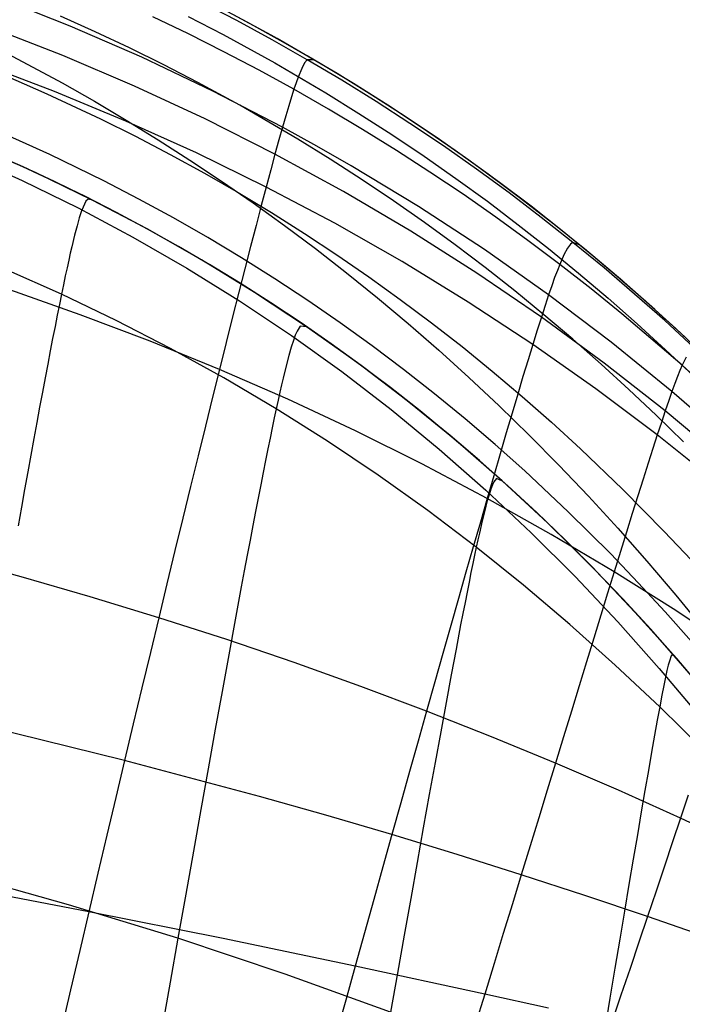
# Model space of a CAD drawing. Header units: millimetres. Extents: x -58 to 58, y -58 to 57.
# Tile 35 of 102: x 2.88 to 11.54, y -47.94 to -35.06. Entities that reach past the tile are written whole.
import ezdxf

# ---------------------------------------------------------------- set-up
doc = ezdxf.new("R2010")
doc.units = ezdxf.units.MM
doc.header["$MEASUREMENT"] = 0
doc.layers.add('Predefinito', color=5, linetype='Continuous')

msp = doc.modelspace()

# ---------------------------------------------------------------- linework, layer by layer
at = {"layer": 'Predefinito', "extrusion": (0.900389, -0.435087, 0)}
msp.add_lwpolyline([(-30.024, 320), (-30.002, 320), (-29.979, 319.999), (-29.957, 319.998), (-29.934, 319.996), (-29.911, 319.994), (-29.888, 319.991), (-29.865, 319.987), (-29.842, 319.983), (-29.819, 319.979), (-29.795, 319.974), (-29.772, 319.968), (-29.749, 319.961), (-29.725, 319.954), (-29.702, 319.947), (-29.679, 319.939), (-29.656, 319.93), (-29.633, 319.92), (-29.61, 319.91), (-29.587, 319.9), (-29.564, 319.888), (-29.542, 319.876), (-29.52, 319.864), (-29.498, 319.851), (-29.477, 319.837), (-29.455, 319.823), (-29.434, 319.808), (-29.414, 319.792), (-29.393, 319.776), (-29.374, 319.76), (-29.354, 319.743), (-29.335, 319.725), (-29.317, 319.707), (-29.299, 319.689), (-29.281, 319.67), (-29.264, 319.65), (-29.247, 319.63), (-29.231, 319.61), (-29.216, 319.589), (-29.201, 319.568), (-29.187, 319.547), (-29.173, 319.526), (-29.16, 319.504), (-29.147, 319.482), (-29.135, 319.459), (-29.124, 319.437), (-29.113, 319.414), (-29.103, 319.391), (-29.094, 319.368), (-29.085, 319.345), (-29.077, 319.322), (-29.069, 319.298), (-29.062, 319.275), (-29.056, 319.252), (-29.05, 319.229), (-29.045, 319.205), (-29.04, 319.182), (-29.036, 319.159), (-29.033, 319.136), (-29.03, 319.113), (-29.028, 319.09), (-29.026, 319.067), (-29.025, 319.045), (-29.024, 319.022), (-29.024, 319)], dxfattribs=at)
at = {"layer": 'Predefinito', "extrusion": (0.883672, -0.468106, 0)}
msp.add_lwpolyline([(-29.27, 320), (-29.248, 320), (-29.226, 319.999), (-29.203, 319.998), (-29.18, 319.996), (-29.158, 319.994), (-29.135, 319.991), (-29.112, 319.987), (-29.088, 319.983), (-29.065, 319.979), (-29.042, 319.974), (-29.018, 319.968), (-28.995, 319.961), (-28.972, 319.954), (-28.949, 319.947), (-28.925, 319.939), (-28.902, 319.93), (-28.879, 319.92), (-28.856, 319.91), (-28.834, 319.9), (-28.811, 319.888), (-28.789, 319.876), (-28.767, 319.864), (-28.745, 319.851), (-28.723, 319.837), (-28.702, 319.823), (-28.681, 319.808), (-28.66, 319.792), (-28.64, 319.776), (-28.62, 319.76), (-28.601, 319.743), (-28.582, 319.725), (-28.563, 319.707), (-28.545, 319.689), (-28.528, 319.67), (-28.51, 319.65), (-28.494, 319.63), (-28.478, 319.61), (-28.462, 319.589), (-28.448, 319.568), (-28.433, 319.547), (-28.42, 319.526), (-28.406, 319.504), (-28.394, 319.482), (-28.382, 319.459), (-28.371, 319.437), (-28.36, 319.414), (-28.35, 319.391), (-28.341, 319.368), (-28.332, 319.345), (-28.323, 319.322), (-28.316, 319.298), (-28.309, 319.275), (-28.303, 319.252), (-28.297, 319.229), (-28.292, 319.205), (-28.287, 319.182), (-28.283, 319.159), (-28.28, 319.136), (-28.277, 319.113), (-28.274, 319.09), (-28.273, 319.067), (-28.271, 319.045), (-28.271, 319.022), (-28.27, 319)], dxfattribs=at)
at = {"layer": 'Predefinito'}
for points in [[(11.558, -40.582), (11.205, -40.236), (10.846, -39.897), (10.482, -39.565), (10.112, -39.239), (9.736, -38.921), (9.355, -38.609), (8.967, -38.304), (8.574, -38.006), (8.175, -37.715), (7.769, -37.431), (7.358, -37.155), (6.94, -36.886), (6.517, -36.624), (5.76, -36.183), (5.21, -35.883), (4.766, -35.653), (4.319, -35.433), (3.87, -35.22), (3.417, -35.016)], [(11.582, -39.216), (11.185, -38.852), (10.785, -38.499), (10.381, -38.157), (9.975, -37.825), (9.567, -37.503), (9.156, -37.192), (8.742, -36.891), (8.326, -36.6), (7.908, -36.319), (7.488, -36.048), (7.066, -35.787), (6.642, -35.535), (6.217, -35.293), (5.79, -35.059)], [(2.533, -35.725), (3.239, -36.031), (3.938, -36.358), (4.397, -36.587), (4.85, -36.824), (5.297, -37.07), (5.738, -37.324), (6.174, -37.586), (6.604, -37.857), (7.028, -38.136), (7.446, -38.424), (7.858, -38.72), (8.265, -39.025), (8.666, -39.337), (9.061, -39.659), (9.45, -39.988), (9.834, -40.326), (10.212, -40.672), (10.768, -41.206), (11.308, -41.754), (11.659, -42.127)], [(11.848, -43.856), (11.488, -43.434), (11.125, -43.024), (10.758, -42.627), (10.389, -42.242), (10.017, -41.869), (9.642, -41.508), (9.265, -41.159), (8.885, -40.821), (8.502, -40.495), (8.117, -40.179), (7.73, -39.874), (7.34, -39.58), (6.948, -39.297), (6.554, -39.023), (6.158, -38.76), (5.76, -38.506), (5.36, -38.262), (4.959, -38.027), (4.555, -37.802), (4.15, -37.585), (3.743, -37.377), (3.335, -37.178), (2.925, -36.987), (2.102, -36.629)], [(11.857, -43.866), (11.496, -43.444), (11.133, -43.033), (10.766, -42.636), (10.397, -42.25), (10.025, -41.877), (9.65, -41.516), (9.272, -41.166), (8.892, -40.828), (8.509, -40.501), (8.124, -40.185), (7.737, -39.88), (7.347, -39.585), (6.955, -39.301), (6.561, -39.028), (6.164, -38.764), (5.766, -38.51), (5.366, -38.266), (4.964, -38.031), (4.561, -37.805), (4.155, -37.588), (3.748, -37.38), (3.34, -37.18), (2.93, -36.989), (2.106, -36.631)], [(18.577, -54.286), (13.926, -46.656), (13.472, -45.98), (13, -45.317), (12.508, -44.668), (11.998, -44.034), (11.471, -43.414), (10.926, -42.808), (10.365, -42.218), (9.786, -41.646), (9.191, -41.093), (8.576, -40.557), (7.945, -40.042), (7.297, -39.548), (6.633, -39.077), (5.953, -38.628), (5.259, -38.202), (4.551, -37.799), (3.83, -37.421), (3.097, -37.066), (2.353, -36.735)]]:
    msp.add_lwpolyline(points, dxfattribs=at)
at = {"layer": 'Predefinito', "extrusion": (0.874697, -0.484669, 0)}
msp.add_lwpolyline([(-28.857, 320), (-28.835, 320), (-28.813, 319.999), (-28.79, 319.998), (-28.767, 319.996), (-28.745, 319.994), (-28.722, 319.991), (-28.698, 319.987), (-28.675, 319.983), (-28.652, 319.979), (-28.629, 319.974), (-28.605, 319.968), (-28.582, 319.961), (-28.559, 319.954), (-28.535, 319.947), (-28.512, 319.939), (-28.489, 319.93), (-28.466, 319.92), (-28.443, 319.91), (-28.421, 319.9), (-28.398, 319.888), (-28.376, 319.876), (-28.353, 319.864), (-28.332, 319.851), (-28.31, 319.837), (-28.289, 319.823), (-28.268, 319.808), (-28.247, 319.792), (-28.227, 319.776), (-28.207, 319.76), (-28.188, 319.743), (-28.169, 319.725), (-28.15, 319.707), (-28.132, 319.689), (-28.114, 319.67), (-28.097, 319.65), (-28.081, 319.63), (-28.065, 319.61), (-28.049, 319.589), (-28.035, 319.568), (-28.02, 319.547), (-28.007, 319.526), (-27.993, 319.504), (-27.981, 319.482), (-27.969, 319.459), (-27.958, 319.437), (-27.947, 319.414), (-27.937, 319.391), (-27.927, 319.368), (-27.919, 319.345), (-27.91, 319.322), (-27.903, 319.298), (-27.896, 319.275), (-27.889, 319.252), (-27.884, 319.229), (-27.879, 319.205), (-27.874, 319.182), (-27.87, 319.159), (-27.866, 319.136), (-27.864, 319.113), (-27.861, 319.09), (-27.859, 319.067), (-27.858, 319.045), (-27.857, 319.022), (-27.857, 319)], dxfattribs=at)
at = {"layer": 'Predefinito', "extrusion": (0.87239, -0.48881, 0)}
msp.add_lwpolyline([(-28.75, 320), (-28.728, 320), (-28.706, 319.999), (-28.683, 319.998), (-28.66, 319.996), (-28.637, 319.994), (-28.615, 319.991), (-28.591, 319.987), (-28.568, 319.983), (-28.545, 319.979), (-28.522, 319.974), (-28.498, 319.968), (-28.475, 319.961), (-28.452, 319.954), (-28.428, 319.947), (-28.405, 319.939), (-28.382, 319.93), (-28.359, 319.92), (-28.336, 319.91), (-28.313, 319.9), (-28.291, 319.888), (-28.269, 319.876), (-28.246, 319.864), (-28.225, 319.851), (-28.203, 319.837), (-28.182, 319.823), (-28.161, 319.808), (-28.14, 319.792), (-28.12, 319.776), (-28.1, 319.76), (-28.081, 319.743), (-28.062, 319.725), (-28.043, 319.707), (-28.025, 319.689), (-28.007, 319.67), (-27.99, 319.65), (-27.974, 319.63), (-27.958, 319.61), (-27.942, 319.589), (-27.928, 319.568), (-27.913, 319.547), (-27.899, 319.526), (-27.886, 319.504), (-27.874, 319.482), (-27.862, 319.459), (-27.851, 319.437), (-27.84, 319.414), (-27.83, 319.391), (-27.82, 319.368), (-27.812, 319.345), (-27.803, 319.322), (-27.796, 319.298), (-27.789, 319.275), (-27.782, 319.252), (-27.777, 319.229), (-27.771, 319.205), (-27.767, 319.182), (-27.763, 319.159), (-27.759, 319.136), (-27.757, 319.113), (-27.754, 319.09), (-27.752, 319.067), (-27.751, 319.045), (-27.75, 319.022), (-27.75, 319)], dxfattribs=at)
at = {"layer": 'Predefinito', "extrusion": (0.870061, -0.492944, 0)}
msp.add_lwpolyline([(-28.642, 320), (-28.62, 320), (-28.597, 319.999), (-28.575, 319.998), (-28.552, 319.996), (-28.529, 319.994), (-28.506, 319.991), (-28.483, 319.987), (-28.46, 319.983), (-28.437, 319.979), (-28.413, 319.974), (-28.39, 319.968), (-28.367, 319.961), (-28.343, 319.954), (-28.32, 319.947), (-28.297, 319.939), (-28.274, 319.93), (-28.251, 319.92), (-28.228, 319.91), (-28.205, 319.9), (-28.183, 319.888), (-28.16, 319.876), (-28.138, 319.864), (-28.116, 319.851), (-28.095, 319.837), (-28.073, 319.823), (-28.052, 319.808), (-28.032, 319.792), (-28.012, 319.776), (-27.992, 319.76), (-27.972, 319.743), (-27.953, 319.725), (-27.935, 319.707), (-27.917, 319.689), (-27.899, 319.67), (-27.882, 319.65), (-27.865, 319.63), (-27.849, 319.61), (-27.834, 319.589), (-27.819, 319.568), (-27.805, 319.547), (-27.791, 319.526), (-27.778, 319.504), (-27.765, 319.482), (-27.754, 319.459), (-27.742, 319.437), (-27.732, 319.414), (-27.721, 319.391), (-27.712, 319.368), (-27.703, 319.345), (-27.695, 319.322), (-27.687, 319.298), (-27.68, 319.275), (-27.674, 319.252), (-27.668, 319.229), (-27.663, 319.205), (-27.659, 319.182), (-27.655, 319.159), (-27.651, 319.136), (-27.648, 319.113), (-27.646, 319.09), (-27.644, 319.067), (-27.643, 319.045), (-27.642, 319.022), (-27.642, 319)], dxfattribs=at)
at = {"layer": 'Predefinito', "extrusion": (0.865339, -0.501188, 0)}
msp.add_lwpolyline([(-28.421, 320), (-28.399, 320), (-28.377, 319.999), (-28.354, 319.998), (-28.331, 319.996), (-28.308, 319.994), (-28.285, 319.991), (-28.262, 319.987), (-28.239, 319.983), (-28.216, 319.979), (-28.193, 319.974), (-28.169, 319.968), (-28.146, 319.961), (-28.123, 319.954), (-28.099, 319.947), (-28.076, 319.939), (-28.053, 319.93), (-28.03, 319.92), (-28.007, 319.91), (-27.984, 319.9), (-27.962, 319.888), (-27.939, 319.876), (-27.917, 319.864), (-27.895, 319.851), (-27.874, 319.837), (-27.853, 319.823), (-27.832, 319.808), (-27.811, 319.792), (-27.791, 319.776), (-27.771, 319.76), (-27.752, 319.743), (-27.733, 319.725), (-27.714, 319.707), (-27.696, 319.689), (-27.678, 319.67), (-27.661, 319.65), (-27.645, 319.63), (-27.629, 319.61), (-27.613, 319.589), (-27.598, 319.568), (-27.584, 319.547), (-27.57, 319.526), (-27.557, 319.504), (-27.545, 319.482), (-27.533, 319.459), (-27.522, 319.437), (-27.511, 319.414), (-27.501, 319.391), (-27.491, 319.368), (-27.482, 319.345), (-27.474, 319.322), (-27.467, 319.298), (-27.46, 319.275), (-27.453, 319.252), (-27.448, 319.229), (-27.442, 319.205), (-27.438, 319.182), (-27.434, 319.159), (-27.43, 319.136), (-27.427, 319.113), (-27.425, 319.09), (-27.423, 319.067), (-27.422, 319.045), (-27.421, 319.022), (-27.421, 319)], dxfattribs=at)
at = {"layer": 'Predefinito', "extrusion": (0.84562, -0.533785, 0)}
msp.add_lwpolyline([(-27.487, 320), (-27.464, 320), (-27.442, 319.999), (-27.419, 319.998), (-27.397, 319.996), (-27.374, 319.994), (-27.351, 319.991), (-27.328, 319.987), (-27.305, 319.983), (-27.281, 319.979), (-27.258, 319.974), (-27.235, 319.968), (-27.211, 319.961), (-27.188, 319.954), (-27.165, 319.947), (-27.142, 319.939), (-27.118, 319.93), (-27.095, 319.92), (-27.073, 319.91), (-27.05, 319.9), (-27.027, 319.888), (-27.005, 319.876), (-26.983, 319.864), (-26.961, 319.851), (-26.939, 319.837), (-26.918, 319.823), (-26.897, 319.808), (-26.876, 319.792), (-26.856, 319.776), (-26.836, 319.76), (-26.817, 319.743), (-26.798, 319.725), (-26.779, 319.707), (-26.761, 319.689), (-26.744, 319.67), (-26.727, 319.65), (-26.71, 319.63), (-26.694, 319.61), (-26.679, 319.589), (-26.664, 319.568), (-26.65, 319.547), (-26.636, 319.526), (-26.623, 319.504), (-26.61, 319.482), (-26.598, 319.459), (-26.587, 319.437), (-26.576, 319.414), (-26.566, 319.391), (-26.557, 319.368), (-26.548, 319.345), (-26.54, 319.322), (-26.532, 319.298), (-26.525, 319.275), (-26.519, 319.252), (-26.513, 319.229), (-26.508, 319.205), (-26.503, 319.182), (-26.499, 319.159), (-26.496, 319.136), (-26.493, 319.113), (-26.491, 319.09), (-26.489, 319.067), (-26.488, 319.045), (-26.487, 319.022), (-26.487, 319)], dxfattribs=at)
at = {"layer": 'Predefinito', "extrusion": (0.910155, -0.414268, 0)}
msp.add_lwpolyline([(-31.452, 320), (-31.474, 320), (-31.497, 319.999), (-31.519, 319.998), (-31.542, 319.996), (-31.565, 319.994), (-31.588, 319.991), (-31.611, 319.987), (-31.634, 319.983), (-31.657, 319.979), (-31.681, 319.974), (-31.704, 319.968), (-31.727, 319.961), (-31.751, 319.954), (-31.774, 319.947), (-31.797, 319.939), (-31.82, 319.93), (-31.843, 319.92), (-31.866, 319.91), (-31.889, 319.9), (-31.911, 319.888), (-31.934, 319.876), (-31.956, 319.864), (-31.978, 319.851), (-31.999, 319.837), (-32.021, 319.823), (-32.041, 319.808), (-32.062, 319.792), (-32.082, 319.776), (-32.102, 319.76), (-32.122, 319.743), (-32.141, 319.725), (-32.159, 319.707), (-32.177, 319.689), (-32.195, 319.67), (-32.212, 319.65), (-32.228, 319.63), (-32.244, 319.61), (-32.26, 319.589), (-32.275, 319.568), (-32.289, 319.547), (-32.303, 319.526), (-32.316, 319.504), (-32.328, 319.482), (-32.34, 319.459), (-32.352, 319.437), (-32.362, 319.414), (-32.372, 319.391), (-32.382, 319.368), (-32.391, 319.345), (-32.399, 319.322), (-32.406, 319.298), (-32.413, 319.275), (-32.42, 319.252), (-32.426, 319.229), (-32.431, 319.205), (-32.435, 319.182), (-32.439, 319.159), (-32.443, 319.136), (-32.446, 319.113), (-32.448, 319.09), (-32.45, 319.067), (-32.451, 319.045), (-32.452, 319.022), (-32.452, 319)], dxfattribs=at)
at = {"layer": 'Predefinito', "extrusion": (0.90591, -0.423469, 0)}
msp.add_lwpolyline([(-31.267, 320), (-31.289, 320), (-31.311, 319.999), (-31.334, 319.998), (-31.357, 319.996), (-31.38, 319.994), (-31.403, 319.991), (-31.426, 319.987), (-31.449, 319.983), (-31.472, 319.979), (-31.495, 319.974), (-31.519, 319.968), (-31.542, 319.961), (-31.565, 319.954), (-31.589, 319.947), (-31.612, 319.939), (-31.635, 319.93), (-31.658, 319.92), (-31.681, 319.91), (-31.704, 319.9), (-31.726, 319.888), (-31.749, 319.876), (-31.771, 319.864), (-31.793, 319.851), (-31.814, 319.837), (-31.835, 319.823), (-31.856, 319.808), (-31.877, 319.792), (-31.897, 319.776), (-31.917, 319.76), (-31.936, 319.743), (-31.955, 319.725), (-31.974, 319.707), (-31.992, 319.689), (-32.01, 319.67), (-32.027, 319.65), (-32.043, 319.63), (-32.059, 319.61), (-32.075, 319.589), (-32.09, 319.568), (-32.104, 319.547), (-32.118, 319.526), (-32.131, 319.504), (-32.143, 319.482), (-32.155, 319.459), (-32.166, 319.437), (-32.177, 319.414), (-32.187, 319.391), (-32.197, 319.368), (-32.205, 319.345), (-32.214, 319.322), (-32.221, 319.298), (-32.228, 319.275), (-32.235, 319.252), (-32.24, 319.229), (-32.246, 319.205), (-32.25, 319.182), (-32.254, 319.159), (-32.258, 319.136), (-32.261, 319.113), (-32.263, 319.09), (-32.265, 319.067), (-32.266, 319.045), (-32.267, 319.022), (-32.267, 319)], dxfattribs=at)
at = {"layer": 'Predefinito', "extrusion": (0.901548, -0.43268, 0)}
msp.add_lwpolyline([(-31.075, 320), (-31.097, 320), (-31.119, 319.999), (-31.142, 319.998), (-31.165, 319.996), (-31.187, 319.994), (-31.21, 319.991), (-31.233, 319.987), (-31.257, 319.983), (-31.28, 319.979), (-31.303, 319.974), (-31.327, 319.968), (-31.35, 319.961), (-31.373, 319.954), (-31.396, 319.947), (-31.42, 319.939), (-31.443, 319.93), (-31.466, 319.92), (-31.489, 319.91), (-31.511, 319.9), (-31.534, 319.888), (-31.556, 319.876), (-31.578, 319.864), (-31.6, 319.851), (-31.622, 319.837), (-31.643, 319.823), (-31.664, 319.808), (-31.685, 319.792), (-31.705, 319.776), (-31.725, 319.76), (-31.744, 319.743), (-31.763, 319.725), (-31.782, 319.707), (-31.8, 319.689), (-31.817, 319.67), (-31.834, 319.65), (-31.851, 319.63), (-31.867, 319.61), (-31.882, 319.589), (-31.897, 319.568), (-31.912, 319.547), (-31.925, 319.526), (-31.939, 319.504), (-31.951, 319.482), (-31.963, 319.459), (-31.974, 319.437), (-31.985, 319.414), (-31.995, 319.391), (-32.004, 319.368), (-32.013, 319.345), (-32.021, 319.322), (-32.029, 319.298), (-32.036, 319.275), (-32.042, 319.252), (-32.048, 319.229), (-32.053, 319.205), (-32.058, 319.182), (-32.062, 319.159), (-32.065, 319.136), (-32.068, 319.113), (-32.071, 319.09), (-32.072, 319.067), (-32.074, 319.045), (-32.074, 319.022), (-32.075, 319)], dxfattribs=at)
at = {"layer": 'Predefinito', "extrusion": (0.835285, -0.549817, 0)}
msp.add_lwpolyline([(-26.989, 320), (-26.967, 320), (-26.945, 319.999), (-26.922, 319.998), (-26.899, 319.996), (-26.877, 319.994), (-26.854, 319.991), (-26.83, 319.987), (-26.807, 319.983), (-26.784, 319.979), (-26.761, 319.974), (-26.737, 319.968), (-26.714, 319.961), (-26.691, 319.954), (-26.668, 319.947), (-26.644, 319.939), (-26.621, 319.93), (-26.598, 319.92), (-26.575, 319.91), (-26.553, 319.9), (-26.53, 319.888), (-26.508, 319.876), (-26.486, 319.864), (-26.464, 319.851), (-26.442, 319.837), (-26.421, 319.823), (-26.4, 319.808), (-26.379, 319.792), (-26.359, 319.776), (-26.339, 319.76), (-26.32, 319.743), (-26.301, 319.725), (-26.282, 319.707), (-26.264, 319.689), (-26.247, 319.67), (-26.229, 319.65), (-26.213, 319.63), (-26.197, 319.61), (-26.181, 319.589), (-26.167, 319.568), (-26.152, 319.547), (-26.139, 319.526), (-26.125, 319.504), (-26.113, 319.482), (-26.101, 319.459), (-26.09, 319.437), (-26.079, 319.414), (-26.069, 319.391), (-26.059, 319.368), (-26.051, 319.345), (-26.042, 319.322), (-26.035, 319.298), (-26.028, 319.275), (-26.021, 319.252), (-26.016, 319.229), (-26.011, 319.205), (-26.006, 319.182), (-26.002, 319.159), (-25.999, 319.136), (-25.996, 319.113), (-25.993, 319.09), (-25.992, 319.067), (-25.99, 319.045), (-25.99, 319.022), (-25.989, 319)], dxfattribs=at)
at = {"layer": 'Predefinito', "extrusion": (1, 0, 0)}
msp.add_lwpolyline([(-36.319, 319), (-36.319, 59.997)], dxfattribs=at)
at = {"layer": 'Predefinito', "extrusion": (0.824633, -0.565667, 0)}
msp.add_lwpolyline([(-26.472, 320), (-26.45, 320), (-26.428, 319.999), (-26.405, 319.998), (-26.382, 319.996), (-26.359, 319.994), (-26.336, 319.991), (-26.313, 319.987), (-26.29, 319.983), (-26.267, 319.979), (-26.244, 319.974), (-26.22, 319.968), (-26.197, 319.961), (-26.174, 319.954), (-26.15, 319.947), (-26.127, 319.939), (-26.104, 319.93), (-26.081, 319.92), (-26.058, 319.91), (-26.035, 319.9), (-26.013, 319.888), (-25.991, 319.876), (-25.968, 319.864), (-25.947, 319.851), (-25.925, 319.837), (-25.904, 319.823), (-25.883, 319.808), (-25.862, 319.792), (-25.842, 319.776), (-25.822, 319.76), (-25.803, 319.743), (-25.784, 319.725), (-25.765, 319.707), (-25.747, 319.689), (-25.729, 319.67), (-25.712, 319.65), (-25.696, 319.63), (-25.68, 319.61), (-25.664, 319.589), (-25.649, 319.568), (-25.635, 319.547), (-25.621, 319.526), (-25.608, 319.504), (-25.596, 319.482), (-25.584, 319.459), (-25.573, 319.437), (-25.562, 319.414), (-25.552, 319.391), (-25.542, 319.368), (-25.534, 319.345), (-25.525, 319.322), (-25.518, 319.298), (-25.511, 319.275), (-25.504, 319.252), (-25.499, 319.229), (-25.493, 319.205), (-25.489, 319.182), (-25.485, 319.159), (-25.481, 319.136), (-25.479, 319.113), (-25.476, 319.09), (-25.474, 319.067), (-25.473, 319.045), (-25.472, 319.022), (-25.472, 319)], dxfattribs=at)
at = {"layer": 'Predefinito', "extrusion": (0.882951, -0.469466, 0)}
msp.add_lwpolyline([(-30.237, 320), (-30.259, 320), (-30.282, 319.999), (-30.304, 319.998), (-30.327, 319.996), (-30.35, 319.994), (-30.373, 319.991), (-30.396, 319.987), (-30.419, 319.983), (-30.442, 319.979), (-30.465, 319.974), (-30.489, 319.968), (-30.512, 319.961), (-30.535, 319.954), (-30.559, 319.947), (-30.582, 319.939), (-30.605, 319.93), (-30.628, 319.92), (-30.651, 319.91), (-30.674, 319.9), (-30.696, 319.888), (-30.719, 319.876), (-30.741, 319.864), (-30.763, 319.851), (-30.784, 319.837), (-30.805, 319.823), (-30.826, 319.808), (-30.847, 319.792), (-30.867, 319.776), (-30.887, 319.76), (-30.907, 319.743), (-30.926, 319.725), (-30.944, 319.707), (-30.962, 319.689), (-30.98, 319.67), (-30.997, 319.65), (-31.013, 319.63), (-31.029, 319.61), (-31.045, 319.589), (-31.06, 319.568), (-31.074, 319.547), (-31.088, 319.526), (-31.101, 319.504), (-31.113, 319.482), (-31.125, 319.459), (-31.137, 319.437), (-31.147, 319.414), (-31.157, 319.391), (-31.167, 319.368), (-31.176, 319.345), (-31.184, 319.322), (-31.191, 319.298), (-31.198, 319.275), (-31.205, 319.252), (-31.21, 319.229), (-31.216, 319.205), (-31.22, 319.182), (-31.224, 319.159), (-31.228, 319.136), (-31.231, 319.113), (-31.233, 319.09), (-31.235, 319.067), (-31.236, 319.045), (-31.237, 319.022), (-31.237, 319)], dxfattribs=at)
at = {"layer": 'Predefinito', "extrusion": (0.780008, -0.625769, 0)}
msp.add_lwpolyline([(-24.261, 320), (-24.239, 320), (-24.217, 319.999), (-24.194, 319.998), (-24.171, 319.996), (-24.149, 319.994), (-24.126, 319.991), (-24.102, 319.987), (-24.079, 319.983), (-24.056, 319.979), (-24.033, 319.974), (-24.009, 319.968), (-23.986, 319.961), (-23.963, 319.954), (-23.94, 319.947), (-23.916, 319.939), (-23.893, 319.93), (-23.87, 319.92), (-23.847, 319.91), (-23.825, 319.9), (-23.802, 319.888), (-23.78, 319.876), (-23.758, 319.864), (-23.736, 319.851), (-23.714, 319.837), (-23.693, 319.823), (-23.672, 319.808), (-23.651, 319.792), (-23.631, 319.776), (-23.611, 319.76), (-23.592, 319.743), (-23.573, 319.725), (-23.554, 319.707), (-23.536, 319.689), (-23.519, 319.67), (-23.501, 319.65), (-23.485, 319.63), (-23.469, 319.61), (-23.453, 319.589), (-23.439, 319.568), (-23.424, 319.547), (-23.411, 319.526), (-23.397, 319.504), (-23.385, 319.482), (-23.373, 319.459), (-23.362, 319.437), (-23.351, 319.414), (-23.341, 319.391), (-23.331, 319.368), (-23.323, 319.345), (-23.314, 319.322), (-23.307, 319.298), (-23.3, 319.275), (-23.294, 319.252), (-23.288, 319.229), (-23.283, 319.205), (-23.278, 319.182), (-23.274, 319.159), (-23.271, 319.136), (-23.268, 319.113), (-23.265, 319.09), (-23.264, 319.067), (-23.262, 319.045), (-23.262, 319.022), (-23.261, 319)], dxfattribs=at)
at = {"layer": 'Predefinito', "extrusion": (0.840598, -0.541659, 0)}
msp.add_lwpolyline([(-28.245, 320), (-28.268, 320), (-28.29, 319.999), (-28.313, 319.998), (-28.335, 319.996), (-28.358, 319.994), (-28.381, 319.991), (-28.404, 319.987), (-28.427, 319.983), (-28.451, 319.979), (-28.474, 319.974), (-28.497, 319.968), (-28.521, 319.961), (-28.544, 319.954), (-28.567, 319.947), (-28.59, 319.939), (-28.614, 319.93), (-28.637, 319.92), (-28.659, 319.91), (-28.682, 319.9), (-28.705, 319.888), (-28.727, 319.876), (-28.749, 319.864), (-28.771, 319.851), (-28.793, 319.837), (-28.814, 319.823), (-28.835, 319.808), (-28.856, 319.792), (-28.876, 319.776), (-28.896, 319.76), (-28.915, 319.743), (-28.934, 319.725), (-28.953, 319.707), (-28.971, 319.689), (-28.988, 319.67), (-29.005, 319.65), (-29.022, 319.63), (-29.038, 319.61), (-29.053, 319.589), (-29.068, 319.568), (-29.082, 319.547), (-29.096, 319.526), (-29.109, 319.504), (-29.122, 319.482), (-29.134, 319.459), (-29.145, 319.437), (-29.156, 319.414), (-29.166, 319.391), (-29.175, 319.368), (-29.184, 319.345), (-29.192, 319.322), (-29.2, 319.298), (-29.207, 319.275), (-29.213, 319.252), (-29.219, 319.229), (-29.224, 319.205), (-29.229, 319.182), (-29.233, 319.159), (-29.236, 319.136), (-29.239, 319.113), (-29.241, 319.09), (-29.243, 319.067), (-29.244, 319.045), (-29.245, 319.022), (-29.245, 319)], dxfattribs=at)
at = {"layer": 'Predefinito', "extrusion": (0.79239, -0.610015, 0)}
msp.add_lwpolyline([(-25.881, 320), (-25.903, 320), (-25.925, 319.999), (-25.948, 319.998), (-25.971, 319.996), (-25.994, 319.994), (-26.017, 319.991), (-26.04, 319.987), (-26.063, 319.983), (-26.086, 319.979), (-26.109, 319.974), (-26.133, 319.968), (-26.156, 319.961), (-26.179, 319.954), (-26.203, 319.947), (-26.226, 319.939), (-26.249, 319.93), (-26.272, 319.92), (-26.295, 319.91), (-26.318, 319.9), (-26.34, 319.888), (-26.363, 319.876), (-26.385, 319.864), (-26.407, 319.851), (-26.428, 319.837), (-26.449, 319.823), (-26.47, 319.808), (-26.491, 319.792), (-26.511, 319.776), (-26.531, 319.76), (-26.55, 319.743), (-26.569, 319.725), (-26.588, 319.707), (-26.606, 319.689), (-26.624, 319.67), (-26.641, 319.65), (-26.657, 319.63), (-26.673, 319.61), (-26.689, 319.589), (-26.704, 319.568), (-26.718, 319.547), (-26.732, 319.526), (-26.745, 319.504), (-26.757, 319.482), (-26.769, 319.459), (-26.78, 319.437), (-26.791, 319.414), (-26.801, 319.391), (-26.811, 319.368), (-26.82, 319.345), (-26.828, 319.322), (-26.835, 319.298), (-26.842, 319.275), (-26.849, 319.252), (-26.854, 319.229), (-26.86, 319.205), (-26.864, 319.182), (-26.868, 319.159), (-26.872, 319.136), (-26.875, 319.113), (-26.877, 319.09), (-26.879, 319.067), (-26.88, 319.045), (-26.881, 319.022), (-26.881, 319)], dxfattribs=at)
at = {"layer": 'Predefinito', "extrusion": (0.732872, -0.680366, 0)}
msp.add_lwpolyline([(-21.86, 320), (-21.838, 320), (-21.815, 319.999), (-21.793, 319.998), (-21.77, 319.996), (-21.747, 319.994), (-21.724, 319.991), (-21.701, 319.987), (-21.678, 319.983), (-21.655, 319.979), (-21.632, 319.974), (-21.608, 319.968), (-21.585, 319.961), (-21.562, 319.954), (-21.538, 319.947), (-21.515, 319.939), (-21.492, 319.93), (-21.469, 319.92), (-21.446, 319.91), (-21.423, 319.9), (-21.401, 319.888), (-21.378, 319.876), (-21.356, 319.864), (-21.334, 319.851), (-21.313, 319.837), (-21.292, 319.823), (-21.271, 319.808), (-21.25, 319.792), (-21.23, 319.776), (-21.21, 319.76), (-21.19, 319.743), (-21.172, 319.725), (-21.153, 319.707), (-21.135, 319.689), (-21.117, 319.67), (-21.1, 319.65), (-21.084, 319.63), (-21.068, 319.61), (-21.052, 319.589), (-21.037, 319.568), (-21.023, 319.547), (-21.009, 319.526), (-20.996, 319.504), (-20.984, 319.482), (-20.972, 319.459), (-20.96, 319.437), (-20.95, 319.414), (-20.94, 319.391), (-20.93, 319.368), (-20.921, 319.345), (-20.913, 319.322), (-20.906, 319.298), (-20.899, 319.275), (-20.892, 319.252), (-20.887, 319.229), (-20.881, 319.205), (-20.877, 319.182), (-20.873, 319.159), (-20.869, 319.136), (-20.866, 319.113), (-20.864, 319.09), (-20.862, 319.067), (-20.861, 319.045), (-20.86, 319.022), (-20.86, 319)], dxfattribs=at)
at = {"layer": 'Predefinito', "extrusion": (0.739933, -0.672681, 0)}
msp.add_lwpolyline([(-23.223, 320), (-23.245, 320), (-23.267, 319.999), (-23.29, 319.998), (-23.313, 319.996), (-23.336, 319.994), (-23.358, 319.991), (-23.382, 319.987), (-23.405, 319.983), (-23.428, 319.979), (-23.451, 319.974), (-23.475, 319.968), (-23.498, 319.961), (-23.521, 319.954), (-23.545, 319.947), (-23.568, 319.939), (-23.591, 319.93), (-23.614, 319.92), (-23.637, 319.91), (-23.66, 319.9), (-23.682, 319.888), (-23.704, 319.876), (-23.727, 319.864), (-23.748, 319.851), (-23.77, 319.837), (-23.791, 319.823), (-23.812, 319.808), (-23.833, 319.792), (-23.853, 319.776), (-23.873, 319.76), (-23.892, 319.743), (-23.911, 319.725), (-23.93, 319.707), (-23.948, 319.689), (-23.966, 319.67), (-23.983, 319.65), (-23.999, 319.63), (-24.015, 319.61), (-24.031, 319.589), (-24.045, 319.568), (-24.06, 319.547), (-24.074, 319.526), (-24.087, 319.504), (-24.099, 319.482), (-24.111, 319.459), (-24.122, 319.437), (-24.133, 319.414), (-24.143, 319.391), (-24.153, 319.368), (-24.161, 319.345), (-24.17, 319.322), (-24.177, 319.298), (-24.184, 319.275), (-24.191, 319.252), (-24.196, 319.229), (-24.202, 319.205), (-24.206, 319.182), (-24.21, 319.159), (-24.214, 319.136), (-24.216, 319.113), (-24.219, 319.09), (-24.221, 319.067), (-24.222, 319.045), (-24.223, 319.022), (-24.223, 319)], dxfattribs=at)
at = {"layer": 'Predefinito', "extrusion": (0.726365, -0.687309, 0)}
msp.add_lwpolyline([(-22.523, 320), (-22.545, 320), (-22.568, 319.999), (-22.59, 319.998), (-22.613, 319.996), (-22.636, 319.994), (-22.659, 319.991), (-22.682, 319.987), (-22.705, 319.983), (-22.728, 319.979), (-22.752, 319.974), (-22.775, 319.968), (-22.798, 319.961), (-22.822, 319.954), (-22.845, 319.947), (-22.868, 319.939), (-22.891, 319.93), (-22.914, 319.92), (-22.937, 319.91), (-22.96, 319.9), (-22.982, 319.888), (-23.005, 319.876), (-23.027, 319.864), (-23.049, 319.851), (-23.07, 319.837), (-23.092, 319.823), (-23.113, 319.808), (-23.133, 319.792), (-23.153, 319.776), (-23.173, 319.76), (-23.193, 319.743), (-23.212, 319.725), (-23.23, 319.707), (-23.248, 319.689), (-23.266, 319.67), (-23.283, 319.65), (-23.299, 319.63), (-23.315, 319.61), (-23.331, 319.589), (-23.346, 319.568), (-23.36, 319.547), (-23.374, 319.526), (-23.387, 319.504), (-23.399, 319.482), (-23.411, 319.459), (-23.423, 319.437), (-23.433, 319.414), (-23.443, 319.391), (-23.453, 319.368), (-23.462, 319.345), (-23.47, 319.322), (-23.478, 319.298), (-23.485, 319.275), (-23.491, 319.252), (-23.497, 319.229), (-23.502, 319.205), (-23.506, 319.182), (-23.51, 319.159), (-23.514, 319.136), (-23.517, 319.113), (-23.519, 319.09), (-23.521, 319.067), (-23.522, 319.045), (-23.523, 319.022), (-23.523, 319)], dxfattribs=at)
at = {"layer": 'Predefinito', "extrusion": (0.719533, -0.694459, 0)}
msp.add_lwpolyline([(-22.169, 320), (-22.191, 320), (-22.214, 319.999), (-22.236, 319.998), (-22.259, 319.996), (-22.282, 319.994), (-22.305, 319.991), (-22.328, 319.987), (-22.351, 319.983), (-22.374, 319.979), (-22.398, 319.974), (-22.421, 319.968), (-22.444, 319.961), (-22.467, 319.954), (-22.491, 319.947), (-22.514, 319.939), (-22.537, 319.93), (-22.56, 319.92), (-22.583, 319.91), (-22.606, 319.9), (-22.628, 319.888), (-22.651, 319.876), (-22.673, 319.864), (-22.695, 319.851), (-22.716, 319.837), (-22.738, 319.823), (-22.758, 319.808), (-22.779, 319.792), (-22.799, 319.776), (-22.819, 319.76), (-22.839, 319.743), (-22.858, 319.725), (-22.876, 319.707), (-22.894, 319.689), (-22.912, 319.67), (-22.929, 319.65), (-22.945, 319.63), (-22.961, 319.61), (-22.977, 319.589), (-22.992, 319.568), (-23.006, 319.547), (-23.02, 319.526), (-23.033, 319.504), (-23.045, 319.482), (-23.057, 319.459), (-23.069, 319.437), (-23.079, 319.414), (-23.089, 319.391), (-23.099, 319.368), (-23.108, 319.345), (-23.116, 319.322), (-23.123, 319.298), (-23.13, 319.275), (-23.137, 319.252), (-23.143, 319.229), (-23.148, 319.205), (-23.152, 319.182), (-23.156, 319.159), (-23.16, 319.136), (-23.163, 319.113), (-23.165, 319.09), (-23.167, 319.067), (-23.168, 319.045), (-23.169, 319.022), (-23.169, 319)], dxfattribs=at)
at = {"layer": 'Predefinito', "extrusion": (0.712675, -0.701495, 0)}
msp.add_lwpolyline([(-21.812, 320), (-21.835, 320), (-21.857, 319.999), (-21.88, 319.998), (-21.902, 319.996), (-21.925, 319.994), (-21.948, 319.991), (-21.971, 319.987), (-21.994, 319.983), (-22.018, 319.979), (-22.041, 319.974), (-22.064, 319.968), (-22.088, 319.961), (-22.111, 319.954), (-22.134, 319.947), (-22.157, 319.939), (-22.18, 319.93), (-22.204, 319.92), (-22.226, 319.91), (-22.249, 319.9), (-22.272, 319.888), (-22.294, 319.876), (-22.316, 319.864), (-22.338, 319.851), (-22.36, 319.837), (-22.381, 319.823), (-22.402, 319.808), (-22.422, 319.792), (-22.443, 319.776), (-22.463, 319.76), (-22.482, 319.743), (-22.501, 319.725), (-22.52, 319.707), (-22.538, 319.689), (-22.555, 319.67), (-22.572, 319.65), (-22.589, 319.63), (-22.605, 319.61), (-22.62, 319.589), (-22.635, 319.568), (-22.649, 319.547), (-22.663, 319.526), (-22.676, 319.504), (-22.689, 319.482), (-22.701, 319.459), (-22.712, 319.437), (-22.723, 319.414), (-22.733, 319.391), (-22.742, 319.368), (-22.751, 319.345), (-22.759, 319.322), (-22.767, 319.298), (-22.774, 319.275), (-22.78, 319.252), (-22.786, 319.229), (-22.791, 319.205), (-22.796, 319.182), (-22.8, 319.159), (-22.803, 319.136), (-22.806, 319.113), (-22.808, 319.09), (-22.81, 319.067), (-22.811, 319.045), (-22.812, 319.022), (-22.812, 319)], dxfattribs=at)
at = {"layer": 'Predefinito', "extrusion": (-0.685249, 0.728309, 0)}
msp.add_lwpolyline([(20.375, 320), (20.397, 320), (20.419, 319.999), (20.442, 319.998), (20.465, 319.996), (20.488, 319.994), (20.511, 319.991), (20.534, 319.987), (20.557, 319.983), (20.58, 319.979), (20.603, 319.974), (20.627, 319.968), (20.65, 319.961), (20.673, 319.954), (20.697, 319.947), (20.72, 319.939), (20.743, 319.93), (20.766, 319.92), (20.789, 319.91), (20.812, 319.9), (20.834, 319.888), (20.856, 319.876), (20.879, 319.864), (20.9, 319.851), (20.922, 319.837), (20.943, 319.823), (20.964, 319.808), (20.985, 319.792), (21.005, 319.776), (21.025, 319.76), (21.044, 319.743), (21.063, 319.725), (21.082, 319.707), (21.1, 319.689), (21.118, 319.67), (21.135, 319.65), (21.151, 319.63), (21.167, 319.61), (21.183, 319.589), (21.198, 319.568), (21.212, 319.547), (21.226, 319.526), (21.239, 319.504), (21.251, 319.482), (21.263, 319.459), (21.274, 319.437), (21.285, 319.414), (21.295, 319.391), (21.305, 319.368), (21.313, 319.345), (21.322, 319.322), (21.329, 319.298), (21.336, 319.275), (21.343, 319.252), (21.348, 319.229), (21.354, 319.205), (21.358, 319.182), (21.362, 319.159), (21.366, 319.136), (21.368, 319.113), (21.371, 319.09), (21.373, 319.067), (21.374, 319.045), (21.375, 319.022), (21.375, 319)], dxfattribs=at)
at = {"layer": 'Predefinito'}
for points in [[(17.217, -46.297, 48.34), (16.91, -45.897, 48.209), (16.598, -45.503, 48.089), (16.281, -45.115, 47.978), (15.636, -44.356, 47.772), (14.976, -43.619, 47.574), (14.292, -42.895, 47.38), (13.583, -42.186, 47.194), (12.852, -41.496, 47.017), (12.097, -40.826, 46.849), (11.321, -40.178, 46.69), (10.522, -39.554, 46.539), (9.702, -38.953, 46.397), (8.859, -38.378, 46.264), (7.997, -37.83, 46.141), (7.117, -37.311, 46.026), (6.22, -36.821, 45.92), (5.308, -36.361, 45.824), (4.384, -35.932, 45.737), (3.448, -35.533, 45.659), (2.502, -35.164, 45.59), (1.548, -34.825, 45.53)], [(17.236, -46.214, 49.422), (16.935, -45.806, 49.303), (16.629, -45.403, 49.194), (16.318, -45.005, 49.093), (15.684, -44.226, 48.906), (15.031, -43.466, 48.726), (14.355, -42.721, 48.55), (13.654, -41.992, 48.38), (12.929, -41.281, 48.219), (12.181, -40.591, 48.067), (11.409, -39.924, 47.922), (10.614, -39.281, 47.785), (9.797, -38.662, 47.657), (8.957, -38.07, 47.536), (8.096, -37.506, 47.424), (7.216, -36.972, 47.32), (6.769, -36.716, 47.271), (6.318, -36.468, 47.224), (5.406, -35.996, 47.137), (4.479, -35.555, 47.058), (3.541, -35.146, 46.988), (2.592, -34.768, 46.926)], [(11.701, -39.353, 55.282), (11.314, -38.998, 55.257), (10.921, -38.65, 55.232), (10.521, -38.309, 55.208), (10.114, -37.975, 55.185), (9.7, -37.648, 55.163), (9.28, -37.329, 55.141), (8.854, -37.017, 55.121), (8.422, -36.714, 55.101), (7.984, -36.419, 55.082), (7.541, -36.133, 55.064), (7.093, -35.855, 55.046), (6.64, -35.586, 55.03), (6.182, -35.326, 55.014), (5.72, -35.075, 54.999), (5.254, -34.833, 54.985)], [(11.843, -39.461, 59.997), (11.46, -39.101, 59.997), (11.067, -38.746, 59.997), (10.669, -38.398, 59.997), (10.264, -38.058, 59.997), (9.852, -37.726, 59.997), (9.431, -37.399, 59.997), (9.005, -37.081, 59.997), (8.574, -36.772, 59.997), (8.137, -36.472, 59.997), (7.694, -36.18, 59.997), (7.246, -35.897, 59.997), (6.791, -35.622, 59.997), (6.329, -35.356, 59.997), (5.865, -35.099, 59.997), (5.397, -34.853, 59.998)], [(17.188, -46.409, 47.263), (16.874, -46.02, 47.12), (16.555, -45.637, 46.989), (16.232, -45.26, 46.868), (15.576, -44.525, 46.645), (14.907, -43.814, 46.43), (14.215, -43.115, 46.22), (13.498, -42.431, 46.018), (12.759, -41.764, 45.825), (11.999, -41.118, 45.643), (11.217, -40.493, 45.471), (10.414, -39.89, 45.307), (9.59, -39.31, 45.154), (8.745, -38.755, 45.009), (7.882, -38.226, 44.875), (7.001, -37.724, 44.751), (6.104, -37.251, 44.636), (5.194, -36.806, 44.532), (4.271, -36.391, 44.438), (3.338, -36.004, 44.353), (2.395, -35.645, 44.278), (1.444, -35.316, 44.213), (0.487, -35.013, 44.157)], [(17.283, -46.336, 319), (16.743, -45.472, 319), (16.18, -44.621, 319), (15.592, -43.785, 319), (14.977, -42.962, 319), (14.335, -42.156, 319), (13.668, -41.369, 319), (12.977, -40.608, 319), (12.264, -39.873, 319), (11.898, -39.515, 319), (11.527, -39.164, 319), (11.149, -38.82, 319), (10.766, -38.483, 319), (10.376, -38.152, 319), (9.98, -37.829, 319), (9.579, -37.512, 319), (9.17, -37.203, 319), (8.756, -36.901, 319), (8.335, -36.607, 319), (7.908, -36.319, 319), (7.474, -36.04, 319), (7.034, -35.768, 319), (6.249, -35.311, 319), (5.678, -35, 319)], [(12.307, -40.277, 50.504), (11.543, -39.58, 50.39), (10.755, -38.908, 50.283), (10.352, -38.581, 50.231), (9.942, -38.262, 50.181), (9.527, -37.949, 50.133), (9.105, -37.644, 50.087), (8.678, -37.346, 50.042), (8.246, -37.055, 49.999), (7.809, -36.773, 49.957), (7.366, -36.498, 49.917), (6.919, -36.231, 49.879), (6.468, -35.973, 49.843), (6.012, -35.723, 49.808), (5.553, -35.482, 49.775), (5.09, -35.249, 49.743), (4.623, -35.024, 49.713)], [(5.085, -35.023, 319.707), (5.541, -35.258, 319.707), (6.218, -35.629, 319.707), (6.883, -36.019, 319.707), (7.318, -36.288, 319.707), (7.747, -36.564, 319.707), (8.169, -36.848, 319.707), (8.586, -37.14, 319.707), (8.996, -37.438, 319.707), (9.4, -37.744, 319.707), (9.797, -38.057, 319.707), (10.189, -38.377, 319.707), (10.574, -38.704, 319.707), (10.954, -39.038, 319.707), (11.327, -39.379, 319.707), (11.695, -39.726, 319.707)], [(2.595, -35.441, 60.05), (3.439, -35.891, 60.053), (3.859, -36.129, 60.054), (4.277, -36.376, 60.055), (4.694, -36.632, 60.056), (5.109, -36.898, 60.057), (5.522, -37.173, 60.059), (5.933, -37.457, 60.06), (6.343, -37.752, 60.061), (6.751, -38.057, 60.062), (7.156, -38.372, 60.063), (7.559, -38.698, 60.065), (7.961, -39.035, 60.066), (8.36, -39.382, 60.067), (8.756, -39.741, 60.068), (9.15, -40.112, 60.07), (9.542, -40.494, 60.071), (9.931, -40.888, 60.072), (10.318, -41.294, 60.073), (10.701, -41.712, 60.075), (11.082, -42.143, 60.076), (11.46, -42.586, 60.077), (11.835, -43.043, 60.078)], [(6.733, -35.588, 59.997), (6.64, -35.586, 55.03), (6.608, -35.627, 53.746), (6.57, -35.701, 52.452), (6.524, -35.813, 51.15), (6.497, -35.887, 50.497), (6.468, -35.973, 49.843), (6.436, -36.073, 49.188), (6.4, -36.188, 48.533), (6.361, -36.32, 47.878), (6.318, -36.468, 47.224), (6.271, -36.635, 46.571), (6.22, -36.821, 45.92), (6.164, -37.027, 45.274), (6.104, -37.251, 44.636), (6.04, -37.493, 44.007), (5.972, -37.752, 43.387), (5.901, -38.028, 42.777), (5.826, -38.319, 42.176), (5.748, -38.627, 41.584), (5.666, -38.949, 41.002), (5.581, -39.286, 40.43), (5.494, -39.636, 39.869), (5.403, -40, 39.317), (5.31, -40.377, 38.776), (5.214, -40.767, 38.246), (5.116, -41.168, 37.727), (5.015, -41.58, 37.219), (4.912, -42.004, 36.722), (4.807, -42.438, 36.236), (4.7, -42.882, 35.762), (4.591, -43.335, 35.3), (4.48, -43.797, 34.849), (4.368, -44.269, 34.41), (4.254, -44.748, 33.984), (4.139, -45.234, 33.571), (4.022, -45.727, 33.17), (3.905, -46.224, 32.783), (3.787, -46.727, 32.408), (3.668, -47.235, 32.045), (3.548, -47.746, 31.694), (3.307, -48.78, 31.024)], [(11.666, -43.193, 319.707), (11.322, -42.805, 319.707), (10.969, -42.424, 319.707), (10.609, -42.048, 319.707), (10.054, -41.497, 319.707), (9.484, -40.963, 319.707), (9.097, -40.618, 319.707), (8.704, -40.282, 319.707), (8.305, -39.954, 319.707), (7.9, -39.636, 319.707), (7.489, -39.326, 319.707), (7.072, -39.025, 319.707), (6.649, -38.734, 319.707), (6.22, -38.451, 319.707), (5.784, -38.177, 319.707), (5.343, -37.911, 319.707), (4.895, -37.655, 319.707), (4.441, -37.408, 319.707), (3.981, -37.169, 319.707), (3.279, -36.828, 319.707), (2.565, -36.507, 319.707)], [(2.177, -36.834, 60.227), (2.917, -37.167, 60.225), (3.646, -37.525, 60.223), (4.363, -37.906, 60.221), (5.067, -38.31, 60.218), (5.757, -38.739, 60.216), (6.434, -39.191, 60.213), (7.093, -39.664, 60.211), (7.738, -40.16, 60.208), (8.366, -40.678, 60.205), (8.976, -41.215, 60.201), (9.568, -41.771, 60.198), (10.143, -42.345, 60.195), (10.7, -42.937, 60.191), (11.241, -43.545, 60.187), (11.765, -44.167, 60.184), (12.272, -44.803, 60.18), (12.76, -45.453, 60.176), (13.229, -46.118, 60.171), (13.68, -46.795, 60.166), (18.305, -54.454, 60.104)], [(3.834, -37.423, 60.281), (3.78, -37.409, 56.609), (3.749, -37.438, 54.903), (3.711, -37.515, 53.202), (3.688, -37.576, 52.357), (3.662, -37.656, 51.516), (3.633, -37.757, 50.68), (3.601, -37.881, 49.852), (3.565, -38.031, 49.031), (3.545, -38.116, 48.624), (3.524, -38.208, 48.219), (3.502, -38.307, 47.817), (3.479, -38.414, 47.417), (3.455, -38.529, 47.021), (3.429, -38.653, 46.627), (3.402, -38.785, 46.236), (3.374, -38.925, 45.849), (3.345, -39.074, 45.465), (3.314, -39.23, 45.084), (3.283, -39.395, 44.706), (3.25, -39.567, 44.332), (3.216, -39.747, 43.961), (3.181, -39.935, 43.594), (3.144, -40.129, 43.231), (3.107, -40.331, 42.871), (3.069, -40.539, 42.515), (3.029, -40.755, 42.163), (2.989, -40.977, 41.816), (2.947, -41.205, 41.472), (2.905, -41.439, 41.132), (2.862, -41.68, 40.796)], [(10.208, -38.013, 59.997), (10.114, -37.975, 55.185), (10.081, -38, 53.945), (10.043, -38.051, 52.697), (9.997, -38.136, 51.441), (9.942, -38.262, 50.181), (9.911, -38.342, 49.55), (9.876, -38.435, 48.919), (9.838, -38.541, 48.288), (9.797, -38.662, 47.657), (9.751, -38.799, 47.026), (9.702, -38.953, 46.397), (9.648, -39.124, 45.772), (9.59, -39.31, 45.154), (9.528, -39.512, 44.542), (9.462, -39.729, 43.939), (9.393, -39.961, 43.343), (9.32, -40.207, 42.755), (9.243, -40.466, 42.175), (9.164, -40.739, 41.603), (9.08, -41.025, 41.039), (8.994, -41.323, 40.484), (8.905, -41.633, 39.938), (8.812, -41.955, 39.401), (8.717, -42.287, 38.873), (8.619, -42.631, 38.354), (8.518, -42.985, 37.845), (8.415, -43.349, 37.346), (8.31, -43.722, 36.856), (8.202, -44.104, 36.377), (8.091, -44.496, 35.908), (7.979, -44.895, 35.449), (7.865, -45.303, 35.001), (7.749, -45.718, 34.564), (7.631, -46.14, 34.138), (7.511, -46.567, 33.724), (7.391, -47.001, 33.321), (7.269, -47.439, 32.93), (7.146, -47.881, 32.55), (7.022, -48.328, 32.18)], [(18.612, -53.171, 49.981), (14.426, -47.605, 48.424), (13.934, -46.979, 48.259), (13.428, -46.364, 48.107), (12.907, -45.763, 47.971), (12.369, -45.177, 47.849), (11.816, -44.605, 47.735), (11.249, -44.047, 47.627), (10.669, -43.502, 47.521), (10.076, -42.972, 47.417), (9.47, -42.458, 47.316), (8.851, -41.961, 47.22), (8.216, -41.481, 47.129), (7.569, -41.018, 47.043), (6.908, -40.575, 46.963), (6.236, -40.151, 46.887), (5.55, -39.746, 46.815), (4.853, -39.361, 46.748), (4.146, -38.997, 46.685), (3.429, -38.653, 46.627), (2.703, -38.329, 46.574)], [(17.136, -47.283, 43.177), (16.963, -47.115, 43.078), (16.789, -46.949, 42.984), (16.614, -46.785, 42.895), (16.261, -46.463, 42.728), (15.907, -46.149, 42.576), (15.203, -45.549, 42.298), (14.497, -44.976, 42.035), (13.769, -44.411, 41.778), (13.017, -43.856, 41.529), (12.246, -43.314, 41.295), (11.458, -42.79, 41.074), (10.653, -42.284, 40.866), (9.832, -41.794, 40.669), (8.994, -41.323, 40.484), (8.14, -40.871, 40.312), (7.271, -40.438, 40.152), (6.388, -40.026, 40.004), (5.494, -39.636, 39.869), (4.589, -39.268, 39.745), (3.675, -38.922, 39.633), (2.753, -38.597, 39.533)], [(6.637, -39.08, 60.265), (6.548, -39.072, 55.007), (6.509, -39.134, 53.341), (6.486, -39.187, 52.512), (6.461, -39.257, 51.687), (6.432, -39.346, 50.868), (6.401, -39.456, 50.055), (6.366, -39.59, 49.25), (6.327, -39.749, 48.452), (6.305, -39.838, 48.057), (6.283, -39.935, 47.664), (6.26, -40.039, 47.274), (6.236, -40.151, 46.887), (6.21, -40.271, 46.502), (6.183, -40.398, 46.12), (6.156, -40.533, 45.741), (6.127, -40.676, 45.366), (6.096, -40.825, 44.993), (6.065, -40.982, 44.624), (6.033, -41.146, 44.257), (6, -41.317, 43.895), (5.965, -41.494, 43.535), (5.93, -41.678, 43.179), (5.894, -41.869, 42.827), (5.857, -42.065, 42.478), (5.819, -42.268, 42.133), (5.78, -42.477, 41.791), (5.699, -42.911, 41.12), (5.615, -43.368, 40.464), (5.528, -43.845, 39.825), (5.439, -44.341, 39.202), (5.346, -44.856, 38.598), (5.251, -45.388, 38.011), (5.153, -45.936, 37.442), (5.053, -46.498, 36.893), (4.951, -47.074, 36.363), (4.85, -47.649, 35.864), (4.747, -48.235, 35.384)], [(11.594, -39.475, 51.622), (11.543, -39.58, 50.39), (11.514, -39.648, 49.774), (11.482, -39.727, 49.156), (11.447, -39.819, 48.539), (11.409, -39.924, 47.922), (11.367, -40.044, 47.306), (11.321, -40.178, 46.69), (11.271, -40.328, 46.077), (11.217, -40.493, 45.471), (11.159, -40.671, 44.871), (11.097, -40.863, 44.278), (11.032, -41.069, 43.691), (10.963, -41.287, 43.111), (10.891, -41.519, 42.539), (10.815, -41.762, 41.973), (10.736, -42.017, 41.416), (10.653, -42.284, 40.866), (10.568, -42.561, 40.323), (10.479, -42.849, 39.789), (10.387, -43.148, 39.263), (10.292, -43.457, 38.745), (10.195, -43.775, 38.236), (10.094, -44.102, 37.736), (9.992, -44.439, 37.245), (9.886, -44.784, 36.763), (9.778, -45.137, 36.29), (9.667, -45.498, 35.827), (9.555, -45.866, 35.374), (9.44, -46.242, 34.931), (9.323, -46.624, 34.498), (9.204, -47.012, 34.076), (9.084, -47.405, 33.665), (8.962, -47.804, 33.265), (8.839, -48.206, 32.874)], [(9.195, -41.096, 60.249), (9.115, -41.061, 55.14), (9.082, -41.105, 53.518), (9.063, -41.146, 52.712), (9.042, -41.202, 51.909), (9.018, -41.276, 51.11), (8.991, -41.367, 50.317), (8.962, -41.48, 49.531), (8.929, -41.615, 48.752), (8.892, -41.775, 47.982), (8.872, -41.865, 47.6), (8.851, -41.961, 47.22), (8.829, -42.065, 46.843), (8.806, -42.175, 46.469), (8.782, -42.292, 46.097), (8.757, -42.416, 45.728), (8.731, -42.547, 45.362), (8.704, -42.683, 44.999), (8.676, -42.826, 44.638), (8.647, -42.976, 44.281), (8.587, -43.292, 43.575), (8.523, -43.631, 42.882), (8.456, -43.991, 42.202), (8.386, -44.373, 41.536), (8.313, -44.774, 40.883), (8.237, -45.193, 40.246), (8.158, -45.63, 39.623), (8.077, -46.083, 39.016), (7.994, -46.552, 38.425), (7.908, -47.034, 37.85), (7.821, -47.53, 37.293), (7.731, -48.038, 36.753)], [(16.344, -48.035, 39.019), (16.147, -47.914, 38.917), (15.95, -47.795, 38.821), (15.754, -47.678, 38.729), (15.364, -47.454, 38.56), (14.607, -47.038, 38.261), (13.869, -46.65, 37.982), (13.109, -46.264, 37.71), (12.324, -45.88, 37.448), (11.522, -45.504, 37.204), (10.709, -45.138, 36.976), (9.886, -44.784, 36.763), (9.05, -44.439, 36.563), (8.202, -44.104, 36.377), (7.341, -43.781, 36.204), (6.47, -43.469, 36.044), (5.589, -43.169, 35.897), (4.7, -42.882, 35.762), (3.804, -42.608, 35.639), (2.902, -42.346, 35.529), (1.994, -42.098, 35.43)], [(15.003, -48.235, 36.681), (14.223, -47.926, 36.384), (12.703, -47.359, 35.845), (11.904, -47.072, 35.59), (11.091, -46.789, 35.353), (10.269, -46.512, 35.134), (9.44, -46.242, 34.931), (8.6, -45.977, 34.74), (7.749, -45.718, 34.564), (6.887, -45.465, 34.4), (6.017, -45.218, 34.249), (4.254, -44.748, 33.984), (2.468, -44.31, 33.766), (0.663, -43.904, 33.591), (-1.157, -43.53, 33.457), (-2.986, -43.187, 33.363), (-4.819, -42.87, 33.307)], [(11.474, -43.418, 60.232), (11.418, -43.357, 55.302), (11.399, -43.381, 53.735), (11.375, -43.449, 52.178), (11.361, -43.503, 51.405), (11.344, -43.574, 50.637), (11.325, -43.661, 49.874), (11.303, -43.768, 49.118), (11.278, -43.896, 48.368), (11.249, -44.047, 47.627), (11.218, -44.221, 46.894), (11.182, -44.418, 46.171), (11.143, -44.638, 45.456), (11.101, -44.879, 44.752), (11.056, -45.14, 44.058), (11.008, -45.421, 43.375), (10.957, -45.72, 42.703), (10.903, -46.038, 42.043), (10.847, -46.371, 41.394), (10.788, -46.721, 40.758), (10.727, -47.086, 40.135), (10.664, -47.465, 39.526), (10.598, -47.856, 38.93), (10.531, -48.26, 38.348)], [(18.494, -53.113, 39.965), (14.13, -50.842, 38.197), (13.533, -50.54, 37.982), (13.231, -50.39, 37.882), (12.927, -50.242, 37.789), (12.619, -50.095, 37.703), (12.308, -49.949, 37.623), (11.678, -49.661, 37.48), (10.392, -49.1, 37.228), (9.075, -48.558, 36.985), (7.731, -48.038, 36.753), (6.355, -47.542, 36.546), (4.951, -47.074, 36.363), (3.519, -46.635, 36.201), (2.066, -46.226, 36.06), (0.593, -45.849, 35.941), (-0.895, -45.501, 35.844), (-2.398, -45.183, 35.768), (-3.911, -44.891, 35.714), (-5.431, -44.623, 35.681)], [(9.795, -47.986, 33.451), (8.962, -47.804, 33.265), (7.269, -47.439, 32.93), (5.541, -47.078, 32.646), (3.787, -46.727, 32.408), (2.014, -46.389, 32.212), (0.226, -46.063, 32.056), (-1.575, -45.751, 31.936), (-3.382, -45.451, 31.852), (-5.192, -45.161, 31.802)], [(11.623, -45.201, 37.688), (11.522, -45.504, 37.204), (11.418, -45.814, 36.728), (11.312, -46.132, 36.261), (11.202, -46.457, 35.803), (11.091, -46.789, 35.353), (10.977, -47.126, 34.914), (10.861, -47.469, 34.484), (10.742, -47.818, 34.064), (10.622, -48.171, 33.653)]]:
    msp.add_polyline3d(points, dxfattribs=at)

doc.saveas('drawing.dxf')
